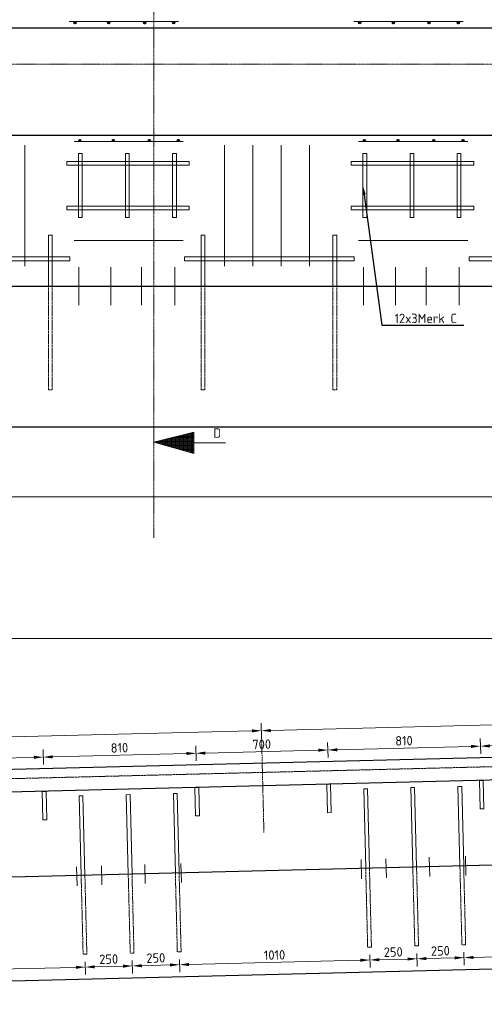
# Model space of a CAD drawing. Header units: millimetres. Extents: x -8028558 to 327273, y -63352 to 83293.
# Tile 181 of 195: x 291168 to 293633, y 5187 to 10408. Entities that reach past the tile are written whole.
import ezdxf
from ezdxf import colors
from ezdxf.entities.mleader import LeaderData, LeaderLine
from ezdxf.math import Vec2, Vec3

# ---------------------------------------------------------------- set-up
doc = ezdxf.new("R2010")
doc.units = ezdxf.units.MM
for name, pattern in [('NLCS-HIDDEN', [4, 2, -2]), ('XX-AFBREEK', [7, 4, -1, 1, -1]), ('XX-HART', [13, 4, -2, 1, -2, 4]), ('ZZ-HIDDEN-SO', [4, 2, -2])]:
    doc.linetypes.add(name, pattern=pattern)
for name, color, linetype, lineweight in [('B-CO-BC-AFBREEKLIJN-G', 7, 'XX-AFBREEK', 18), ('B-CO-BC-BETONVORM-GD', 90, 'Continuous', 25), ('B-CO-BC-BETONVORM-GN', 10, 'ZZ-HIDDEN-SO', 13), ('B-CO-BC-BETONVORM_GEWAPEND-T70', 210, 'Continuous', 70), ('B-CO-BC-STORTNAAD-GD', 10, 'BC-STORTNAAD', 25), ('B-CO-BC-WAPENING-G', 170, 'Continuous', 18), ('B-CO-BC-WAPENING-GD', 130, 'Continuous', 25), ('B-CO-BC-WAPENING_HOOFDWAPENING-G', 170, 'Continuous', 18), ('B-CO-BC-WAPENING_HOOFDWAPENING-GN', 140, 'NLCS-HIDDEN', 13), ('B-CO-SC-STAALVORM-AD', 252, 'Continuous', 18), ('N-CO-BC-WAPENING_LOOPLIJN-G', 10, 'Continuous', 18), ('X-XX-AL-HARTLIJN-G', 7, 'XX-HART', 18), ('X-XX-AL-M', 7, 'Continuous', 18), ('X-XX-AL-VERWIJZING-T25', 7, 'Continuous', 25)]:
    doc.layers.add(name, color=color, linetype=linetype, lineweight=lineweight)
doc.styles.add('NLCS-ISO-MM20-T25', font='NLCS-ISO.ttf', dxfattribs={"height": 50})
doc.linetypes.add('BC-STORTNAAD', pattern='A,15,-1,[175,NLCS.SHX,S=1,R=0,X=0,Y=0],-1', length=17)
doc.dimstyles.new('NLCS-MM20-T25-PIJL_L0_H4', dxfattribs={"dimscale": 20, "dimtxt": 2.5, "dimasz": 2.5, "dimexe": 2, "dimexo": 2, "dimgap": 0.7, "dimtad": 1, "dimdec": 0, "dimzin": 0, "dimdsep": 46, "dimtxsty": 'NLCS-ISO-MM20-T25', "dimcen": 0, "dimdle": 2, "dimclrd": 256, "dimclre": 256, "dimclrt": 256, "dimadec": 4, "dimazin": 0, "dimtfac": 1, "dimtdec": 3, "dimtofl": 0, "dimtmove": 0, "dimatfit": 3, "dimfxl": 2, "dimfxlon": 1, "dimtfillclr": 256, "dimtolj": 1, "dimtzin": 0, "dimlwd": -1, "dimlwe": -1, "dimarcsym": 0})
pattern_1 = [(45, (-25, 0), (-2.828427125, 2.828427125), []), (45, (-25, 2.4284), (-2.828427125, 2.828427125), []), (45, (-25, 2.5284), (-2.828427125, 2.828427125), []), (45, (-25, 2.6284), (-2.828427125, 2.828427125), [])]
pattern_2 = [(45, (0, 0), (-2.828427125, 2.828427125), []), (45, (0, 2.4284), (-2.828427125, 2.828427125), []), (45, (0, 2.5284), (-2.828427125, 2.828427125), []), (45, (0, 2.6284), (-2.828427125, 2.828427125), [])]

# ---------------------------------------------------------------- blocks, each defined once
blk = doc.blocks.new('*D1098')
at = {"layer": 'X-XX-AL-M', "transparency": 16777216}
for p, q in [((287393.2, 7086.2), (287393.2, 7166.2)), ((306353.2, 7086.2), (306353.2, 7166.2)), ((287443.2, 7126.2), (306303.2, 7126.2))]:
    blk.add_line(p, q, dxfattribs=at)
for points in [[(287443.2, 7134.6), (287443.2, 7117.9), (287393.2, 7126.2)], [(306303.2, 7134.6), (306303.2, 7117.9), (306353.2, 7126.2)]]:
    blk.add_solid(points, dxfattribs=at)
at = {"layer": 'X-XX-AL-M', "transparency": 16777216, "insert": (296873.2, 7165.2), "char_height": 50, "attachment_point": 5, "style": 'NLCS-ISO-MM20-T25'}
blk.add_mtext('\\A1;18960', dxfattribs=at)
blk = doc.blocks.new('*D1102')
at = {"layer": 'X-XX-AL-M', "transparency": 16777216}
for p, q in [((290941.8, 6559.9), (290939.8, 6639.8)), ((290990.8, 6601.1), (292400.3, 6636.3)), ((292451.3, 6597.6), (292449.3, 6677.6))]:
    blk.add_line(p, q, dxfattribs=at)
for points in [[(292400.1, 6644.7), (292400.5, 6628), (292450.3, 6637.6)], [(290990.5, 6609.4), (290991, 6592.8), (290940.8, 6599.9)]]:
    blk.add_solid(points, dxfattribs=at)
blk = doc.blocks.new('*D1103')
at = {"layer": 'X-XX-AL-M', "transparency": 16777216}
for p, q in [((293960.8, 6635.3), (293958.8, 6715.3)), ((292451.3, 6597.6), (292449.3, 6677.6)), ((292500.3, 6638.8), (293909.8, 6674.1))]:
    blk.add_line(p, q, dxfattribs=at)
for points in [[(292500.1, 6647.2), (292500.5, 6630.5), (292450.3, 6637.6)], [(293909.6, 6682.4), (293910, 6665.7), (293959.8, 6675.3)]]:
    blk.add_solid(points, dxfattribs=at)
blk = doc.blocks.new('*D1118')
at = {"layer": 'X-XX-AL-M', "transparency": 16777216}
for p, q in [((291294.3, 6457.5), (291292.3, 6537.5)), ((290594.5, 6440), (290592.5, 6520)), ((290643.5, 6481.2), (291243.3, 6496.2))]:
    blk.add_line(p, q, dxfattribs=at)
for points in [[(290643.3, 6489.6), (290643.7, 6472.9), (290593.5, 6480)], [(291243.1, 6504.6), (291243.5, 6487.9), (291293.3, 6497.5)]]:
    blk.add_solid(points, dxfattribs=at)
at = {"layer": 'X-XX-AL-M', "transparency": 16777216, "insert": (290942.4, 6527.7), "char_height": 50, "attachment_point": 5, "rotation": 1.4321, "style": 'NLCS-ISO-MM20-T25'}
blk.add_mtext('\\A1;700', dxfattribs=at)
blk = doc.blocks.new('*D1119')
at = {"layer": 'X-XX-AL-M', "transparency": 16777216}
for p, q in [((291294.3, 6457.5), (291292.3, 6537.5)), ((292104.1, 6477.7), (292102.1, 6557.7)), ((291343.3, 6498.7), (292053.1, 6516.5))]:
    blk.add_line(p, q, dxfattribs=at)
for points in [[(291343.1, 6507.1), (291343.5, 6490.4), (291293.3, 6497.5)], [(292052.9, 6524.8), (292053.3, 6508.1), (292103.1, 6517.7)]]:
    blk.add_solid(points, dxfattribs=at)
at = {"layer": 'X-XX-AL-M', "transparency": 16777216, "insert": (291697.2, 6546.6), "char_height": 50, "attachment_point": 5, "rotation": 1.4321, "style": 'NLCS-ISO-MM20-T25'}
blk.add_mtext('\\A1;810', dxfattribs=at)
blk = doc.blocks.new('*D1120')
at = {"layer": 'X-XX-AL-M', "transparency": 16777216}
for p, q in [((292104.1, 6477.7), (292102.1, 6557.7)), ((292153, 6519), (292752.8, 6534)), ((292803.8, 6495.2), (292801.8, 6575.2))]:
    blk.add_line(p, q, dxfattribs=at)
for points in [[(292152.8, 6527.3), (292153.2, 6510.6), (292103.1, 6517.7)], [(292752.6, 6542.3), (292753.1, 6525.6), (292802.8, 6535.2)]]:
    blk.add_solid(points, dxfattribs=at)
at = {"layer": 'X-XX-AL-M', "transparency": 16777216, "insert": (292452, 6565.5), "char_height": 50, "attachment_point": 5, "rotation": 1.4321, "style": 'NLCS-ISO-MM20-T25'}
blk.add_mtext('\\A1;700', dxfattribs=at)
blk = doc.blocks.new('*D1121')
at = {"layer": 'X-XX-AL-M', "transparency": 16777216}
for p, q in [((293613.6, 6515.5), (293611.6, 6595.4)), ((292803.8, 6495.2), (292801.8, 6575.2)), ((292852.8, 6536.5), (293562.6, 6554.2))]:
    blk.add_line(p, q, dxfattribs=at)
for points in [[(292852.6, 6544.8), (292853, 6528.1), (292802.8, 6535.2)], [(293562.4, 6562.5), (293562.8, 6545.9), (293612.6, 6555.5)]]:
    blk.add_solid(points, dxfattribs=at)
at = {"layer": 'X-XX-AL-M', "transparency": 16777216, "insert": (293206.7, 6584.3), "char_height": 50, "attachment_point": 5, "rotation": 1.4321, "style": 'NLCS-ISO-MM20-T25'}
blk.add_mtext('\\A1;810', dxfattribs=at)
blk = doc.blocks.new('*D1122')
at = {"layer": 'X-XX-AL-M', "transparency": 16777216}
for p, q in [((293613.6, 6515.5), (293611.6, 6595.4)), ((294313.4, 6533), (294311.4, 6612.9)), ((293662.6, 6556.7), (294262.4, 6571.7))]:
    blk.add_line(p, q, dxfattribs=at)
for points in [[(294262.2, 6580), (294262.6, 6563.4), (294312.4, 6573)], [(293662.4, 6565), (293662.8, 6548.4), (293612.6, 6555.5)]]:
    blk.add_solid(points, dxfattribs=at)
at = {"layer": 'X-XX-AL-M', "transparency": 16777216, "insert": (293961.5, 6603.2), "char_height": 50, "attachment_point": 5, "rotation": 1.4321, "style": 'NLCS-ISO-MM20-T25'}
blk.add_mtext('\\A1;700', dxfattribs=at)
blk = doc.blocks.new('*D1145')
at = {"layer": 'X-XX-AL-M', "transparency": 16777216}
for p, q in [((290505.9, 5386.9), (290507.6, 5318.9)), ((290556.5, 5360.1), (291466.3, 5382.8)), ((291515.5, 5412.1), (291517.2, 5344.1))]:
    blk.add_line(p, q, dxfattribs=at)
for points in [[(291466.1, 5391.2), (291466.5, 5374.5), (291516.2, 5384.1)], [(290556.3, 5368.4), (290556.8, 5351.8), (290506.6, 5358.8)]]:
    blk.add_solid(points, dxfattribs=at)
at = {"layer": 'X-XX-AL-M', "transparency": 16777216, "insert": (291010.4, 5410.4), "char_height": 50, "attachment_point": 5, "rotation": 1.4321, "style": 'NLCS-ISO-MM20-T25'}
blk.add_mtext('\\A1;1010', dxfattribs=at)
blk = doc.blocks.new('*D1146')
at = {"layer": 'X-XX-AL-M', "transparency": 16777216}
for p, q in [((291515.5, 5412.1), (291517.2, 5344.1)), ((291566.2, 5385.3), (291716.2, 5389.1)), ((291765.5, 5418.4), (291767.2, 5350.3))]:
    blk.add_line(p, q, dxfattribs=at)
for points in [[(291566, 5393.7), (291566.4, 5377), (291516.2, 5384.1)], [(291716, 5397.4), (291716.4, 5380.7), (291766.2, 5390.3)]]:
    blk.add_solid(points, dxfattribs=at)
at = {"layer": 'X-XX-AL-M', "transparency": 16777216, "insert": (291640.2, 5426.2), "char_height": 50, "attachment_point": 5, "rotation": 1.4321, "style": 'NLCS-ISO-MM20-T25'}
blk.add_mtext('\\A1;250', dxfattribs=at)
blk = doc.blocks.new('*D1054')
at = {"layer": 'X-XX-AL-M', "transparency": 16777216}
for p, q in [((291765.5, 5418.4), (291767.2, 5350.3)), ((291816.2, 5391.6), (291966.1, 5395.3)), ((292015.4, 5424.6), (292017.1, 5356.6))]:
    blk.add_line(p, q, dxfattribs=at)
for points in [[(291815.9, 5399.9), (291816.4, 5383.2), (291766.2, 5390.3)], [(291965.9, 5403.7), (291966.3, 5387), (292016.1, 5396.6)]]:
    blk.add_solid(points, dxfattribs=at)
at = {"layer": 'X-XX-AL-M', "transparency": 16777216, "insert": (291890.2, 5432.4), "char_height": 50, "attachment_point": 5, "rotation": 1.4321, "style": 'NLCS-ISO-MM20-T25'}
blk.add_mtext('\\A1;250', dxfattribs=at)
blk = doc.blocks.new('*D1055')
at = {"layer": 'X-XX-AL-M', "transparency": 16777216}
for p, q in [((293025.1, 5449.9), (293026.8, 5381.8)), ((292015.4, 5424.6), (292017.1, 5356.6)), ((292066.1, 5397.8), (292975.8, 5420.6))]:
    blk.add_line(p, q, dxfattribs=at)
for points in [[(292065.9, 5406.2), (292066.3, 5389.5), (292016.1, 5396.6)], [(292975.6, 5428.9), (292976, 5412.2), (293025.8, 5421.8)]]:
    blk.add_solid(points, dxfattribs=at)
at = {"layer": 'X-XX-AL-M', "transparency": 16777216, "insert": (292520, 5448.2), "char_height": 50, "attachment_point": 5, "rotation": 1.4321, "style": 'NLCS-ISO-MM20-T25'}
blk.add_mtext('\\A1;1010', dxfattribs=at)
blk = doc.blocks.new('*D1056')
at = {"layer": 'X-XX-AL-M', "transparency": 16777216}
for p, q in [((293025.1, 5449.9), (293026.8, 5381.8)), ((293275, 5456.1), (293276.7, 5388.1)), ((293075.8, 5423.1), (293225.7, 5426.8))]:
    blk.add_line(p, q, dxfattribs=at)
for points in [[(293075.6, 5431.4), (293076, 5414.7), (293025.8, 5421.8)], [(293225.5, 5435.1), (293225.9, 5418.5), (293275.7, 5428.1)]]:
    blk.add_solid(points, dxfattribs=at)
at = {"layer": 'X-XX-AL-M', "transparency": 16777216, "insert": (293149.8, 5463.9), "char_height": 50, "attachment_point": 5, "rotation": 1.4321, "style": 'NLCS-ISO-MM20-T25'}
blk.add_mtext('\\A1;250', dxfattribs=at)
blk = doc.blocks.new('*D1057')
at = {"layer": 'X-XX-AL-M', "transparency": 16777216}
for p, q in [((293275, 5456.1), (293276.7, 5388.1)), ((293325.7, 5429.3), (293475.6, 5433.1)), ((293524.9, 5462.4), (293526.6, 5394.3))]:
    blk.add_line(p, q, dxfattribs=at)
for points in [[(293325.5, 5437.6), (293325.9, 5421), (293275.7, 5428.1)], [(293475.4, 5441.4), (293475.8, 5424.7), (293525.6, 5434.3)]]:
    blk.add_solid(points, dxfattribs=at)
at = {"layer": 'X-XX-AL-M', "transparency": 16777216, "insert": (293399.7, 5470.2), "char_height": 50, "attachment_point": 5, "rotation": 1.4321, "style": 'NLCS-ISO-MM20-T25'}
blk.add_mtext('\\A1;250', dxfattribs=at)
blk = doc.blocks.new('*D1058')
at = {"layer": 'X-XX-AL-M', "transparency": 16777216}
for p, q in [((294534.6, 5487.6), (294536.3, 5419.6)), ((293524.9, 5462.4), (293526.6, 5394.3)), ((293575.6, 5435.6), (294485.3, 5458.3))]:
    blk.add_line(p, q, dxfattribs=at)
for points in [[(293575.4, 5443.9), (293575.8, 5427.2), (293525.6, 5434.3)], [(294485.1, 5466.6), (294485.5, 5450), (294535.3, 5459.6)]]:
    blk.add_solid(points, dxfattribs=at)
at = {"layer": 'X-XX-AL-M', "transparency": 16777216, "insert": (294029.5, 5485.9), "char_height": 50, "attachment_point": 5, "rotation": 1.4321, "style": 'NLCS-ISO-MM20-T25'}
blk.add_mtext('\\A1;1010', dxfattribs=at)

msp = doc.modelspace()

# ---------------------------------------------------------------- hatches: boundary and pattern name
at = {"layer": 'B-CO-SC-STAALVORM-AD'}
h = msp.add_hatch(dxfattribs=at)
h.set_pattern_fill('ACO-STAAL', color=256, pattern_type=2)
h.set_pattern_definition(pattern_1)
h.paths.add_polyline_path([(291456.2, 10392.1, 1), (291468.2, 10392.1, 1)])
h = msp.add_hatch(dxfattribs=at)
h.set_pattern_fill('ACO-STAAL', color=256, pattern_type=2)
h.set_pattern_definition(pattern_1)
h.paths.add_polyline_path([(291634.5, 10392.1, 1), (291646.5, 10392.1, 1)])
h = msp.add_hatch(dxfattribs=at)
h.set_pattern_fill('ACO-STAAL', color=256, pattern_type=2)
h.set_pattern_definition(pattern_1)
h.paths.add_polyline_path([(291824.6, 10392.1, 1), (291836.6, 10392.1, 1)])
h = msp.add_hatch(dxfattribs=at)
h.set_pattern_fill('ACO-STAAL', color=256, pattern_type=2)
h.set_pattern_definition(pattern_1)
h.paths.add_polyline_path([(291979.2, 10392.1, 1), (291991.2, 10392.1, 1)])
h = msp.add_hatch(dxfattribs=at)
h.set_pattern_fill('ACO-STAAL', color=256, pattern_type=2)
h.set_pattern_definition(pattern_1)
h.paths.add_polyline_path([(292965.8, 10392.1, 1), (292977.8, 10392.1, 1)])
h = msp.add_hatch(dxfattribs=at)
h.set_pattern_fill('ACO-STAAL', color=256, pattern_type=2)
h.set_pattern_definition(pattern_1)
h.paths.add_polyline_path([(293144, 10392.1, 1), (293156, 10392.1, 1)])
h = msp.add_hatch(dxfattribs=at)
h.set_pattern_fill('ACO-STAAL', color=256, pattern_type=2)
h.set_pattern_definition(pattern_1)
h.paths.add_polyline_path([(293334.1, 10392.1, 1), (293346.1, 10392.1, 1)])
h = msp.add_hatch(dxfattribs=at)
h.set_pattern_fill('ACO-STAAL', color=256, pattern_type=2)
h.set_pattern_definition(pattern_1)
h.paths.add_polyline_path([(293488.7, 10392.1, 1), (293500.7, 10392.1, 1)])
h = msp.add_hatch(dxfattribs=at)
h.set_pattern_fill('ACO-STAAL', color=256, pattern_type=2)
h.set_pattern_definition(pattern_2)
h.paths.add_polyline_path([(291493.2, 9767.3, 1), (291481.2, 9767.3, 1)])
h = msp.add_hatch(dxfattribs=at)
h.set_pattern_fill('ACO-STAAL', color=256, pattern_type=2)
h.set_pattern_definition(pattern_2)
h.paths.add_polyline_path([(291671.5, 9767.3, 1), (291659.5, 9767.3, 1)])
h = msp.add_hatch(dxfattribs=at)
h.set_pattern_fill('ACO-STAAL', color=256, pattern_type=2)
h.set_pattern_definition(pattern_2)
h.paths.add_polyline_path([(291861.6, 9767.3, 1), (291849.6, 9767.3, 1)])
h = msp.add_hatch(dxfattribs=at)
h.set_pattern_fill('ACO-STAAL', color=256, pattern_type=2)
h.set_pattern_definition(pattern_2)
h.paths.add_polyline_path([(292016.2, 9767.3, 1), (292004.2, 9767.3, 1)])
h = msp.add_hatch(dxfattribs=at)
h.set_pattern_fill('ACO-STAAL', color=256, pattern_type=2)
h.set_pattern_definition(pattern_2)
h.paths.add_polyline_path([(293002.8, 9767.3, 1), (292990.8, 9767.3, 1)])
h = msp.add_hatch(dxfattribs=at)
h.set_pattern_fill('ACO-STAAL', color=256, pattern_type=2)
h.set_pattern_definition(pattern_2)
h.paths.add_polyline_path([(293181, 9767.3, 1), (293169, 9767.3, 1)])
h = msp.add_hatch(dxfattribs=at)
h.set_pattern_fill('ACO-STAAL', color=256, pattern_type=2)
h.set_pattern_definition(pattern_2)
h.paths.add_polyline_path([(293371.1, 9767.3, 1), (293359.1, 9767.3, 1)])
h = msp.add_hatch(dxfattribs=at)
h.set_pattern_fill('ACO-STAAL', color=256, pattern_type=2)
h.set_pattern_definition(pattern_2)
h.paths.add_polyline_path([(293525.7, 9767.3, 1), (293513.7, 9767.3, 1)])
at = {"layer": 'N-CO-BC-WAPENING_LOOPLIJN-G', "ltscale": 500, "true_color": 0x636466}
h = msp.add_hatch(dxfattribs=at)
h.set_pattern_fill('ANGLE', color=251)
h.set_pattern_definition([(0, (-1376470.157, -156982.8926), (0, 6.985), [5.08, -1.905]), (90, (-1376470.157, -156982.8926), (-6.985, 4e-16), [5.08, -1.905])])
h.paths.add_polyline_path([(292091.4, 8107.8), (292091.4, 8220.3), (291880, 8167.5), (291880, 8167.2)])

# ---------------------------------------------------------------- linework, layer by layer
at = {"layer": 'B-CO-BC-AFBREEKLIJN-G', "flags": 128}
for points in [[(291879.5, 7660.9), (291880, 12076.3)], [(285464.9, 10171.4), (307459.2, 10171.4)]]:
    msp.add_lwpolyline(points, dxfattribs=at)
at = {"layer": 'B-CO-BC-BETONVORM-GD', "flags": 128}
for points in [[(286154.1, 10364.7), (306174.1, 10364.7)], [(286154.1, 9794.7), (306174.1, 9794.7)], [(286154.1, 8994.7), (306344.1, 8994.7)], [(305119.1, 8246.4), (286114.1, 8246.4)], [(304364.4, 7875.3), (286114.1, 7877)], [(306353.2, 6811.7), (287590.6, 6342.7)], [(306353.2, 6691.7), (287349.1, 6217.7)], [(286168.2, 5186.7), (306353.2, 5691.4)]]:
    msp.add_lwpolyline(points, dxfattribs=at)
at = {"layer": 'B-CO-BC-BETONVORM-GN', "flags": 128}
msp.add_lwpolyline([(306353.2, 6762.9), (287393.2, 6290.1)], dxfattribs=at)
at = {"layer": 'B-CO-BC-STORTNAAD-GD', "flags": 128}
msp.add_lwpolyline([(306353.2, 6241.5), (286168.2, 5736.9)], dxfattribs=at)
at = {"layer": 'B-CO-BC-WAPENING-G', "flags": 128}
msp.add_lwpolyline([(292091.4, 8164), (292259.9, 8164)], dxfattribs=at)
at = {"layer": 'B-CO-BC-WAPENING-GD'}
for centre in [(291462.2, 10392.1), (291640.5, 10392.1), (291830.6, 10392.1), (291985.2, 10392.1), (292971.8, 10392.1), (293150, 10392.1), (293340.1, 10392.1), (293494.7, 10392.1), (291487.2, 9767.3), (291665.5, 9767.3), (291855.6, 9767.3), (292010.2, 9767.3), (292996.8, 9767.3), (293175, 9767.3), (293365.1, 9767.3), (293519.7, 9767.3)]:
    msp.add_circle(centre, 6, dxfattribs=at)
at = {"layer": 'B-CO-BC-WAPENING_HOOFDWAPENING-G', "flags": 128}
for points in [[(291431.4, 10398.2), (292010.4, 10398.2)], [(292941, 10398.2), (293519.9, 10398.2)], [(291195.8, 9100.6), (291195.8, 9742.2)], [(291456.4, 9761.3), (292035.4, 9761.3)], [(292255.3, 9100.6), (292255.3, 9742.2)], [(292405.3, 9100.6), (292405.3, 9742.2)], [(292555.3, 9100.6), (292555.3, 9742.2)], [(292705.3, 9100.6), (292705.3, 9742.2)], [(292966, 9761.3), (293544.9, 9761.3)], [(291320.6, 9264.7), (291340.6, 9264.7)], [(291320.6, 9264.7), (291320.6, 8994.7)], [(291340.6, 9264.7), (291340.6, 8994.7)], [(292130.3, 9264.7), (292150.3, 9264.7)], [(292130.3, 9264.7), (292130.3, 8994.7)], [(292150.3, 9264.7), (292150.3, 8994.7)], [(292830.1, 9264.7), (292850.1, 9264.7)], [(292830.1, 9264.7), (292830.1, 8994.7)], [(292850.1, 9264.7), (292850.1, 8994.7)], [(291456.4, 9236.9), (292035.4, 9236.9)], [(292966, 9236.9), (293544.9, 9236.9)], [(291481.6, 9094.7), (291481.6, 8894.7)], [(291652.3, 9094.7), (291652.3, 8894.7)], [(291814.9, 9094.7), (291814.9, 8894.7)], [(291990.4, 9094.7), (291990.4, 8894.7)], [(292991.1, 9094.7), (292991.1, 8894.7)], [(293161.8, 9094.7), (293161.8, 8894.7)], [(293324.5, 9094.7), (293324.5, 8894.7)], [(293500, 9094.7), (293500, 8894.7)], [(293627.1, 6373.5), (293607.1, 6373)], [(293610.9, 6223.1), (293607.1, 6373)], [(293630.9, 6223.6), (293627.1, 6373.5)], [(292117.6, 6335.8), (292097.6, 6335.3)], [(292101.4, 6185.3), (292097.6, 6335.3)], [(292121.4, 6185.8), (292117.6, 6335.8)], [(292817.4, 6353.3), (292797.4, 6352.8)], [(292801.1, 6202.8), (292797.4, 6352.8)], [(292821.1, 6203.3), (292817.4, 6353.3)], [(293013.1, 6329.9), (292993.1, 6329.4)], [(293003.6, 5907.8), (292993.1, 6329.4)], [(293023.6, 5908.3), (293013.1, 6329.9)], [(293263, 6336.1), (293243, 6335.6)], [(293253.5, 5914.1), (293243, 6335.6)], [(293273.5, 5914.6), (293263, 6336.1)], [(293512.9, 6342.4), (293492.9, 6341.9)], [(293503.5, 5920.3), (293492.9, 6341.9)], [(293523.5, 5920.8), (293512.9, 6342.4)], [(291307.9, 6315.6), (291287.9, 6315.1)], [(291291.6, 6165.1), (291287.9, 6315.1)], [(291311.6, 6165.6), (291307.9, 6315.6)], [(291503.6, 6292.1), (291483.6, 6291.6)], [(291494.1, 5870.1), (291483.6, 6291.6)], [(291514.1, 5870.6), (291503.6, 6292.1)], [(291753.5, 6298.4), (291733.5, 6297.9)], [(291744, 5876.3), (291733.5, 6297.9)], [(291764, 5876.8), (291753.5, 6298.4)], [(292003.4, 6304.6), (291983.4, 6304.1)], [(291993.9, 5882.6), (291983.4, 6304.1)], [(292013.9, 5883.1), (292003.4, 6304.6)], [(293630.9, 6223.6), (293610.9, 6223.1)], [(291311.6, 6165.6), (291291.6, 6165.1)], [(292121.4, 6185.8), (292101.4, 6185.3)], [(292821.1, 6203.3), (292801.1, 6202.8)], [(292982, 5852.7), (292979.5, 5954.1)], [(293113.3, 5857.4), (293110.8, 5958.7)], [(293343.6, 5864.9), (293341.1, 5966.2)], [(293535.3, 5870.4), (293532.8, 5971.7)], [(291472.5, 5815), (291470, 5916.3)], [(291603.8, 5819.6), (291601.3, 5921)], [(291834.1, 5827.1), (291831.6, 5928.5)], [(292025.8, 5832.7), (292023.3, 5934)]]:
    msp.add_lwpolyline(points, dxfattribs=at)
at = {"layer": 'B-CO-BC-WAPENING_HOOFDWAPENING-G'}
for points in [[(291479.4, 9698.8), (291499.4, 9698.8), (291499.4, 9358.8), (291479.4, 9358.8)], [(291729.4, 9698.8), (291749.4, 9698.8), (291749.4, 9358.8), (291729.4, 9358.8)], [(291979.4, 9698.8), (291999.4, 9698.8), (291999.4, 9358.8), (291979.4, 9358.8)], [(292989, 9698.8), (293009, 9698.8), (293009, 9358.8), (292989, 9358.8)], [(293239, 9698.8), (293259, 9698.8), (293259, 9358.8), (293239, 9358.8)], [(293489, 9698.8), (293509, 9698.8), (293509, 9358.8), (293489, 9358.8)], [(291417.5, 9656.2), (292067.5, 9656.2), (292067.5, 9636.2), (291417.5, 9636.2)], [(292927, 9656.2), (293577, 9656.2), (293577, 9636.2), (292927, 9636.2)], [(291417.5, 9418.7), (292067.5, 9418.7), (292067.5, 9398.7), (291417.5, 9398.7)], [(292927, 9418.7), (293577, 9418.7), (293577, 9398.7), (292927, 9398.7)], [(290533.8, 9149.7), (291433.8, 9149.7), (291433.8, 9129.7), (290533.8, 9129.7)], [(292043.3, 9149.7), (292943.3, 9149.7), (292943.3, 9129.7), (292043.3, 9129.7)], [(293552.9, 9149.7), (294452.9, 9149.7), (294452.9, 9129.7), (293552.9, 9129.7)]]:
    msp.add_lwpolyline(points, close=True, dxfattribs=at)
at = {"layer": 'B-CO-BC-WAPENING_HOOFDWAPENING-GN', "flags": 128}
for points in [[(291320.6, 8994.7), (291320.6, 8444.7)], [(291340.6, 8444.7), (291340.6, 8994.7)], [(292130.3, 8994.7), (292130.3, 8444.7)], [(292150.3, 8444.7), (292150.3, 8994.7)], [(292830.1, 8994.7), (292830.1, 8444.7)], [(292850.1, 8444.7), (292850.1, 8994.7)], [(291320.6, 8444.7), (291340.6, 8444.7)], [(292130.3, 8444.7), (292150.3, 8444.7)], [(292830.1, 8444.7), (292850.1, 8444.7)], [(293003.6, 5907.8), (293014.1, 5489.6)], [(293023.6, 5908.3), (293034.1, 5490.1)], [(293253.5, 5914.1), (293264, 5495.9)], [(293273.5, 5914.6), (293284, 5496.4)], [(293503.5, 5920.3), (293513.9, 5502.1)], [(293523.5, 5920.8), (293533.9, 5502.6)], [(291494.1, 5870.1), (291504.6, 5451.9)], [(291514.1, 5870.6), (291524.5, 5452.4)], [(291744, 5876.3), (291754.5, 5458.1)], [(291764, 5876.8), (291774.5, 5458.6)], [(291993.9, 5882.6), (292004.4, 5464.4)], [(292013.9, 5883.1), (292024.4, 5464.9)], [(293034.1, 5490.1), (293014.1, 5489.6)], [(293284, 5496.4), (293264, 5495.9)], [(293533.9, 5502.6), (293513.9, 5502.1)], [(291524.5, 5452.4), (291504.6, 5451.9)], [(291774.5, 5458.6), (291754.5, 5458.1)], [(292024.4, 5464.9), (292004.4, 5464.4)]]:
    msp.add_lwpolyline(points, dxfattribs=at)
at = {"layer": 'N-CO-BC-WAPENING_LOOPLIJN-G', "ltscale": 500, "flags": 128}
for points in [[(291879.5, 8167.3), (292091.4, 8220.3)], [(292091.4, 8220.3), (292091.4, 8107.8)], [(292091.4, 8107.8), (291879.5, 8167.3)]]:
    msp.add_lwpolyline(points, dxfattribs=at)
at = {"layer": 'X-XX-AL-HARTLIJN-G', "flags": 128}
msp.add_lwpolyline([(292463.8, 6098.6), (292450.3, 6637.6)], dxfattribs=at)

# ---------------------------------------------------------------- texts
at = {"layer": 'B-CO-BC-BETONVORM_GEWAPEND-T70', "ltscale": 500, "insert": (292236.6, 8241), "char_height": 50, "attachment_point": 3, "style": 'NLCS-ISO-MM20-T25'}
msp.add_mtext_dynamic_manual_height_columns('D', width=332.893, gutter_width=35, heights=[0], dxfattribs=at)

# ---------------------------------------------------------------- dimensions: what is measured, and where the dimension line sits
at = {"layer": 'X-XX-AL-M'}
dim = msp.add_linear_dim(base=(306353.2, 7126.2), p1=(287393.2, 6370.3), p2=(306353.2, 6811.7), dimstyle='NLCS-MM20-T25-PIJL_L0_H4', dxfattribs=at)
dim.commit()
dim.dimension.update_dxf_attribs({"geometry": '*D1098', "text_midpoint": (296873.2, 7165.2)})
for base, p1, p2, picture, middle in [((293959.8, 6675.3), (292454.6, 6464.3), (293964.2, 6502), '*D1103', (293205.1, 6656.5)), ((292450.3, 6637.6), (290945.1, 6426.5), (292454.6, 6464.3), '*D1102', (291695.5, 6618.7))]:
    dim = msp.add_linear_dim(base=base, p1=p1, p2=p2, angle=181.4321, text=' ', dimstyle='NLCS-MM20-T25-PIJL_L0_H4', dxfattribs=at)
    dim.commit()
    dim.dimension.update_dxf_attribs({"geometry": picture, "text_midpoint": middle})
for base, p1, p2, picture, middle in [((294312.4, 6573), (293617.1, 6373.3), (294316.9, 6390.8), '*D1122', (293961.5, 6603.2)), ((292103.1, 6517.7), (291297.9, 6315.3), (292107.6, 6335.5), '*D1119', (291697.2, 6546.6)), ((292802.8, 6535.2), (292107.6, 6335.5), (292807.4, 6353), '*D1120', (292452, 6565.5)), ((293612.6, 6555.5), (292807.4, 6353), (293617.1, 6373.3), '*D1121', (293206.7, 6584.3)), ((291293.3, 6497.5), (290598.1, 6297.8), (291297.9, 6315.3), '*D1118', (290942.4, 6527.7)), ((293025.8, 5421.8), (292014.4, 5464.6), (293024.1, 5489.9), '*D1055', (292520, 5448.2)), ((293275.7, 5428.1), (293024.1, 5489.9), (293274, 5496.1), '*D1056', (293149.8, 5463.9)), ((293525.6, 5434.3), (293274, 5496.1), (293523.9, 5502.4), '*D1057', (293399.7, 5470.2)), ((294535.3, 5459.6), (293523.9, 5502.4), (294533.6, 5527.6), '*D1058', (294029.5, 5485.9)), ((291516.2, 5384.1), (290504.9, 5426.9), (291514.5, 5452.1), '*D1145', (291010.4, 5410.4)), ((291766.2, 5390.3), (291514.5, 5452.1), (291764.5, 5458.4), '*D1146', (291640.2, 5426.2)), ((292016.1, 5396.6), (291764.5, 5458.4), (292014.4, 5464.6), '*D1054', (291890.2, 5432.4))]:
    dim = msp.add_linear_dim(base=base, p1=p1, p2=p2, angle=181.4321, dimstyle='NLCS-MM20-T25-PIJL_L0_H4', dxfattribs=at)
    dim.commit()
    dim.dimension.update_dxf_attribs({"geometry": picture, "text_midpoint": middle})

# ---------------------------------------------------------------- leaders
at = {"layer": 'X-XX-AL-VERWIJZING-T25'}
ml = msp.add_multileader_mtext('Standard', dxfattribs=at)
ml.set_content('12x3Merk C', color=256, style='NLCS-ISO-MM20-T25')
ml.set_leader_properties(color=256, linetype='ByLayer', lineweight=-1)
ml.build(insert=Vec2(0, 0))
ml.multileader.update_dxf_attribs({"text_left_attachment_type": 5, "text_right_attachment_type": 5, "dogleg_length": 50, "arrow_head_size": 50})
ctx = ml.context
ctx.base_point, ctx.char_height, ctx.arrow_head_size, ctx.landing_gap_size, ctx.plane_origin = Vec3(293138.6, 8788.7), 50, 50, 18, Vec3(292964, 9528.8)
ctx.left_attachment, ctx.right_attachment = 5, 5
notes = []
notes.append((ctx, [(0, (1, 1, 0), (293088.6, 8788.7), (1, 0), 50, [(0, [(292989, 9528.8)], 0, [])])]))
ctx.mtext.insert, ctx.mtext.flow_direction = Vec3(293156.6, 8848.7), 5
for ctx, leaders in notes:
    for number, flags, end, landing, length, lines in leaders:
        leader = LeaderData()
        leader.index, (leader.has_last_leader_line, leader.has_dogleg_vector, leader.attachment_direction) = number, flags
        leader.last_leader_point, leader.dogleg_vector, leader.dogleg_length = Vec3(end), Vec3(landing), length
        for number, points, colour, breaks in lines:
            line = LeaderLine()
            line.index, line.vertices, line.color, line.breaks = number, Vec3.list(points), colors.encode_raw_color(colour), breaks
            leader.lines.append(line)
        ctx.leaders.append(leader)

doc.saveas('drawing.dxf')
